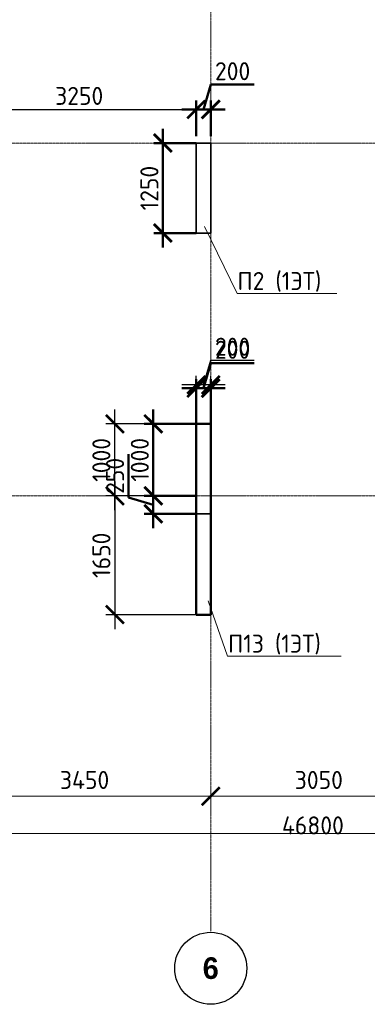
# Model space of a CAD drawing. Header units: millimetres. Extents: x 263826 to 1718326, y -423071 to 70137.
# Tile 150 of 256: x 369494 to 374316, y -84608 to -70931. Entities that reach past the tile are written whole.
import ezdxf
from ezdxf import colors
from ezdxf.entities.mleader import LeaderData, LeaderLine
from ezdxf.math import Vec2, Vec3

# ---------------------------------------------------------------- set-up
doc = ezdxf.new("R2010")
doc.units = ezdxf.units.MM
doc.linetypes.add('______5', pattern=[1100, 800, -100, 100, -100])
doc.linetypes.add('осевая', pattern=[50.8, 31.75, -6.35, 6.35, -6.35])
doc.layers.add('Колонна_ бетон', color=7, linetype='Continuous', lineweight=50, true_color=0xb4b496)
for name, color, linetype, lineweight in [('Конструкции 0.5', 5, 'Continuous', 50), ('Надписи', 200, 'Continuous', 18), ('Оси', 40, '______5', 18), ('подоснова', 151, 'Continuous', 5), ('РАЗМЕРЫ', 1, 'Continuous', 9), ('Узлы', 7, 'Continuous', 0)]:
    doc.layers.add(name, color=color, linetype=linetype, lineweight=lineweight)
doc.styles.add('Century Gothic', font='GOTHIC.TTF')
doc.styles.add('GOST-2.304_Type-B', font='GOST_Common.ttf')
doc.dimstyles.new('СПДС', dxfattribs={"dimscale": 100, "dimtxt": 2.5, "dimasz": 2.5, "dimexe": 1.25, "dimexo": 0, "dimtad": 1, "dimdec": 0, "dimtxsty": 'GOST-2.304_Type-B', "dimblk": 'ARCHTICK', "dimcen": 2.5, "dimdle": 2, "dimadec": 0, "dimazin": 2, "dimtfac": 0.75, "dimtdec": 0, "dimtmove": 1, "dimatfit": 3, "dimfxl": 1, "dimtolj": 1, "dimarcsym": 1})

# ---------------------------------------------------------------- blocks, each defined once
blk = doc.blocks.new('_ArchTick')
at = {"color": 0, "linetype": 'ByBlock', "const_width": 0.15}
blk.add_lwpolyline([(-0.5, -0.5), (0.5, 0.5)], dxfattribs=at)
blk = doc.blocks.new('*D3065')
at = {"layer": 'DEFPOINTS', "color": 0, "transparency": 16777216}
for p in [(371944, -76005), (371944, -76943), (372144, -76943)]:
    blk.add_point(p, dxfattribs=at)
at = {"layer": 'РАЗМЕРЫ', "color": 0, "lineweight": -2, "transparency": 16777216}
for p, q in [((372044, -76005), (372147, -75661)), ((372147, -75661), (372747, -75661)), ((371944, -76943), (371944, -75880)), ((372144, -76943), (372144, -75880)), ((372344, -76005), (371744, -76005))]:
    blk.add_line(p, q, dxfattribs=at)
at = {"layer": 'РАЗМЕРЫ', "color": 0, "lineweight": -2, "transparency": 16777216, "xscale": 250, "yscale": 250, "zscale": 250, "rotation": 180}
blk.add_blockref('_ArchTick', (371944, -76005), dxfattribs=at)
at = {"layer": 'РАЗМЕРЫ', "color": 0, "lineweight": -2, "transparency": 16777216, "xscale": 250, "yscale": 250, "zscale": 250}
blk.add_blockref('_ArchTick', (372144, -76005), dxfattribs=at)
at = {"layer": 'РАЗМЕРЫ', "color": 0, "lineweight": 0, "transparency": 16777216, "insert": (372447, -75474), "char_height": 250, "attachment_point": 5, "style": 'GOST-2.304_Type-B'}
blk.add_mtext('\\A1;200', dxfattribs=at)
blk = doc.blocks.new('*D3083')
at = {"layer": 'DEFPOINTS', "color": 0, "transparency": 16777216}
for p in [(370815, -76546), (372045, -76546), (371570, -77546)]:
    blk.add_point(p, dxfattribs=at)
at = {"layer": 'РАЗМЕРЫ', "color": 0, "lineweight": -2, "transparency": 16777216}
for p, q in [((370815, -77746), (370815, -76346)), ((372045, -76546), (370690, -76546)), ((371570, -77546), (370690, -77546))]:
    blk.add_line(p, q, dxfattribs=at)
at = {"layer": 'РАЗМЕРЫ', "color": 0, "lineweight": -2, "transparency": 16777216, "xscale": 250, "yscale": 250, "zscale": 250}
for p, rotation in [((370815, -76546), 90), ((370815, -77546), 270)]:
    blk.add_blockref('_ArchTick', p, dxfattribs=dict(at, rotation=rotation))
at = {"layer": 'РАЗМЕРЫ', "color": 0, "lineweight": 0, "transparency": 16777216, "insert": (370627, -77046), "char_height": 250, "attachment_point": 5, "rotation": 90, "style": 'GOST-2.304_Type-B'}
blk.add_mtext('\\A1;1000', dxfattribs=at)
blk = doc.blocks.new('*D3084')
at = {"layer": 'DEFPOINTS', "color": 0, "transparency": 16777216}
for p in [(371570, -77546, 3100), (370815, -79196), (371944, -79196, 3100)]:
    blk.add_point(p, dxfattribs=at)
at = {"layer": 'РАЗМЕРЫ', "color": 0, "lineweight": -2, "transparency": 16777216}
for p, q in [((370815, -77346), (370815, -79396)), ((371570, -77546), (370690, -77546)), ((371944, -79196), (370690, -79196))]:
    blk.add_line(p, q, dxfattribs=at)
at = {"layer": 'РАЗМЕРЫ', "color": 0, "lineweight": -2, "transparency": 16777216, "xscale": 250, "yscale": 250, "zscale": 250}
for p, rotation in [((370815, -77546), 90), ((370815, -79196), 270)]:
    blk.add_blockref('_ArchTick', p, dxfattribs=dict(at, rotation=rotation))
at = {"layer": 'РАЗМЕРЫ', "color": 0, "lineweight": 0, "transparency": 16777216, "insert": (370627, -78371), "char_height": 250, "attachment_point": 5, "rotation": 90, "style": 'GOST-2.304_Type-B'}
blk.add_mtext('\\A1;1650', dxfattribs=at)
blk = doc.blocks.new('*D3102')
at = {"layer": 'DEFPOINTS', "color": 0, "transparency": 16777216}
for p in [(372144, -72178), (371944, -72551), (372144, -72551)]:
    blk.add_point(p, dxfattribs=at)
at = {"layer": 'РАЗМЕРЫ', "color": 0, "lineweight": -2, "transparency": 16777216}
for p, q in [((372044, -72178), (372148, -71834)), ((372148, -71834), (372748, -71834)), ((371944, -72551), (371944, -72053)), ((372144, -72551), (372144, -72053)), ((371744, -72178), (372344, -72178))]:
    blk.add_line(p, q, dxfattribs=at)
at = {"layer": 'РАЗМЕРЫ', "color": 0, "lineweight": -2, "transparency": 16777216, "xscale": 250, "yscale": 250, "zscale": 250, "rotation": 180}
blk.add_blockref('_ArchTick', (371944, -72178), dxfattribs=at)
at = {"layer": 'РАЗМЕРЫ', "color": 0, "lineweight": -2, "transparency": 16777216, "xscale": 250, "yscale": 250, "zscale": 250}
blk.add_blockref('_ArchTick', (372144, -72178), dxfattribs=at)
at = {"layer": 'РАЗМЕРЫ', "color": 0, "lineweight": 0, "transparency": 16777216, "insert": (372448, -71647), "char_height": 250, "attachment_point": 5, "style": 'GOST-2.304_Type-B'}
blk.add_mtext('\\A1;200', dxfattribs=at)
blk = doc.blocks.new('*D3103')
at = {"layer": 'DEFPOINTS', "color": 0, "transparency": 16777216}
for p in [(371944, -72646), (371480, -73896), (371944, -73896)]:
    blk.add_point(p, dxfattribs=at)
at = {"layer": 'РАЗМЕРЫ', "color": 0, "lineweight": -2, "transparency": 16777216}
for p, q in [((371480, -72446), (371480, -74096)), ((371944, -72646), (371355, -72646)), ((371944, -73896), (371355, -73896))]:
    blk.add_line(p, q, dxfattribs=at)
at = {"layer": 'РАЗМЕРЫ', "color": 0, "lineweight": -2, "transparency": 16777216, "xscale": 250, "yscale": 250, "zscale": 250}
for p, rotation in [((371480, -72646), 90), ((371480, -73896), 270)]:
    blk.add_blockref('_ArchTick', p, dxfattribs=dict(at, rotation=rotation))
at = {"layer": 'РАЗМЕРЫ', "color": 0, "lineweight": 0, "transparency": 16777216, "insert": (371293, -73271), "char_height": 250, "attachment_point": 5, "rotation": 90, "style": 'GOST-2.304_Type-B'}
blk.add_mtext('\\A1;1250', dxfattribs=at)
blk = doc.blocks.new('_None')
blk = doc.blocks.new('*D3099')
at = {"layer": 'DEFPOINTS', "color": 0, "lineweight": 0, "transparency": 16777216}
for p in [(371944, -72178), (371944, -72423, 3300), (368694, -72586, 3100)]:
    blk.add_point(p, dxfattribs=at)
at = {"layer": 'РАЗМЕРЫ', "color": 0, "lineweight": -2, "transparency": 16777216}
for p, q in [((368694, -72586), (368694, -72053)), ((371944, -72423), (371944, -72053)), ((368494, -72178), (372144, -72178))]:
    blk.add_line(p, q, dxfattribs=at)
at = {"layer": 'РАЗМЕРЫ', "color": 0, "lineweight": -2, "transparency": 16777216, "xscale": 250, "yscale": 250, "zscale": 250, "rotation": 180}
blk.add_blockref('_ArchTick', (368694, -72178), dxfattribs=at)
at = {"layer": 'РАЗМЕРЫ', "color": 0, "lineweight": -2, "transparency": 16777216, "xscale": 250, "yscale": 250, "zscale": 250}
blk.add_blockref('_ArchTick', (371944, -72178), dxfattribs=at)
at = {"layer": 'РАЗМЕРЫ', "color": 0, "lineweight": 0, "transparency": 16777216, "insert": (370319, -71990), "char_height": 250, "attachment_point": 5, "style": 'GOST-2.304_Type-B'}
blk.add_mtext('\\A1;3250', dxfattribs=at)
blk = doc.blocks.new('*D3272')
at = {"layer": 'DEFPOINTS', "color": 0, "transparency": 16777216}
for p in [(380060, -195462), (379860, -195836), (380060, -195836)]:
    blk.add_point(p, dxfattribs=at)
at = {"layer": 'РАЗМЕРЫ', "color": 0, "lineweight": -2, "transparency": 16777216}
for p, q in [((379960, -195462), (380063, -195118)), ((380063, -195118), (380663, -195118)), ((379860, -195836), (379860, -195337)), ((380060, -195836), (380060, -195337)), ((379660, -195462), (380260, -195462))]:
    blk.add_line(p, q, dxfattribs=at)
at = {"layer": 'РАЗМЕРЫ', "color": 0, "lineweight": -2, "transparency": 16777216, "xscale": 250, "yscale": 250, "zscale": 250, "rotation": 180}
blk.add_blockref('_ArchTick', (379860, -195462), dxfattribs=at)
at = {"layer": 'РАЗМЕРЫ', "color": 0, "lineweight": -2, "transparency": 16777216, "xscale": 250, "yscale": 250, "zscale": 250}
blk.add_blockref('_ArchTick', (380060, -195462), dxfattribs=at)
at = {"layer": 'РАЗМЕРЫ', "color": 0, "lineweight": 0, "transparency": 16777216, "insert": (380363, -194931), "char_height": 250, "attachment_point": 5, "style": 'GOST-2.304_Type-B'}
blk.add_mtext('\\A1;200', dxfattribs=at)
blk = doc.blocks.new('*D3273')
at = {"layer": 'DEFPOINTS', "color": 0, "transparency": 16777216}
for p in [(379860, -195930), (379396, -197180), (379860, -197180)]:
    blk.add_point(p, dxfattribs=at)
at = {"layer": 'РАЗМЕРЫ', "color": 0, "lineweight": -2, "transparency": 16777216}
for p, q in [((379396, -195730), (379396, -197380)), ((379860, -195930), (379271, -195930)), ((379860, -197180), (379271, -197180))]:
    blk.add_line(p, q, dxfattribs=at)
at = {"layer": 'РАЗМЕРЫ', "color": 0, "lineweight": -2, "transparency": 16777216, "xscale": 250, "yscale": 250, "zscale": 250}
for p, rotation in [((379396, -195930), 90), ((379396, -197180), 270)]:
    blk.add_blockref('_ArchTick', p, dxfattribs=dict(at, rotation=rotation))
at = {"layer": 'РАЗМЕРЫ', "color": 0, "lineweight": 0, "transparency": 16777216, "insert": (379209, -196555), "char_height": 250, "attachment_point": 5, "rotation": 90, "style": 'GOST-2.304_Type-B'}
blk.add_mtext('\\A1;1250', dxfattribs=at)
blk = doc.blocks.new('*D3297')
at = {"layer": 'DEFPOINTS', "color": 0, "transparency": 16777216}
for p in [(379860, -199333), (379860, -199880, -360), (380060, -199880, -360)]:
    blk.add_point(p, dxfattribs=at)
at = {"layer": 'РАЗМЕРЫ', "color": 0, "lineweight": -2, "transparency": 16777216}
for p, q in [((379960, -199333), (380063, -198989)), ((380063, -198989), (380663, -198989)), ((379860, -199880), (379860, -199208)), ((380060, -199880), (380060, -199208)), ((380260, -199333), (379660, -199333))]:
    blk.add_line(p, q, dxfattribs=at)
at = {"layer": 'РАЗМЕРЫ', "color": 0, "lineweight": -2, "transparency": 16777216, "xscale": 250, "yscale": 250, "zscale": 250, "rotation": 180}
blk.add_blockref('_ArchTick', (379860, -199333), dxfattribs=at)
at = {"layer": 'РАЗМЕРЫ', "color": 0, "lineweight": -2, "transparency": 16777216, "xscale": 250, "yscale": 250, "zscale": 250}
blk.add_blockref('_ArchTick', (380060, -199333), dxfattribs=at)
at = {"layer": 'РАЗМЕРЫ', "color": 0, "lineweight": 0, "transparency": 16777216, "insert": (380363, -198801), "char_height": 250, "attachment_point": 5, "style": 'GOST-2.304_Type-B'}
blk.add_mtext('\\A1;200', dxfattribs=at)
blk = doc.blocks.new('*D3359')
at = {"layer": 'DEFPOINTS', "color": 0, "transparency": 16777216}
for p in [(379860, -199830, -200), (379263, -200830), (379860, -200830, -560)]:
    blk.add_point(p, dxfattribs=at)
at = {"layer": 'РАЗМЕРЫ', "color": 0, "lineweight": -2, "transparency": 16777216}
for p, q in [((379263, -199630), (379263, -201030)), ((379860, -199830), (379138, -199830)), ((379860, -200830), (379138, -200830))]:
    blk.add_line(p, q, dxfattribs=at)
at = {"layer": 'РАЗМЕРЫ', "color": 0, "lineweight": -2, "transparency": 16777216, "xscale": 250, "yscale": 250, "zscale": 250}
for p, rotation in [((379263, -199830), 90), ((379263, -200830), 270)]:
    blk.add_blockref('_ArchTick', p, dxfattribs=dict(at, rotation=rotation))
at = {"layer": 'РАЗМЕРЫ', "color": 0, "lineweight": 0, "transparency": 16777216, "insert": (379076, -200330), "char_height": 250, "attachment_point": 5, "rotation": 90, "style": 'GOST-2.304_Type-B'}
blk.add_mtext('\\A1;1000', dxfattribs=at)
blk = doc.blocks.new('*D3360')
at = {"layer": 'DEFPOINTS', "color": 0, "transparency": 16777216}
for p in [(379788, -200830), (379263, -201080), (379860, -201080, -200)]:
    blk.add_point(p, dxfattribs=at)
at = {"layer": 'РАЗМЕРЫ', "color": 0, "lineweight": -2, "transparency": 16777216}
for p, q in [((378919, -200852), (378919, -200252)), ((379263, -200630), (379263, -201280)), ((379263, -200955), (378919, -200852)), ((379788, -200830), (379138, -200830)), ((379860, -201080), (379138, -201080))]:
    blk.add_line(p, q, dxfattribs=at)
at = {"layer": 'РАЗМЕРЫ', "color": 0, "lineweight": -2, "transparency": 16777216, "xscale": 250, "yscale": 250, "zscale": 250}
for p, rotation in [((379263, -200830), 90), ((379263, -201080), 270)]:
    blk.add_blockref('_ArchTick', p, dxfattribs=dict(at, rotation=rotation))
at = {"layer": 'РАЗМЕРЫ', "color": 0, "lineweight": 0, "transparency": 16777216, "insert": (378732, -200552), "char_height": 250, "attachment_point": 5, "rotation": 90, "style": 'GOST-2.304_Type-B'}
blk.add_mtext('\\A1;250', dxfattribs=at)
blk = doc.blocks.new('*D1737')
at = {"color": 0, "lineweight": -2, "transparency": 16777216}
for p, q in [((983646, -19381), (983646, -19256)), ((1030446, -19495), (1030446, -19256)), ((983446, -19381), (1030646, -19381))]:
    blk.add_line(p, q, dxfattribs=at)
at = {"layer": 'DEFPOINTS', "color": 0, "transparency": 16777216}
for p in [(983646, -19381), (1030446, -19381), (1030446, -19495)]:
    blk.add_point(p, dxfattribs=at)
at = {"color": 0, "lineweight": -2, "transparency": 16777216, "xscale": 250, "yscale": 250, "zscale": 250, "rotation": 180}
blk.add_blockref('_ArchTick', (983646, -19381), dxfattribs=at)
at = {"color": 0, "lineweight": -2, "transparency": 16777216, "xscale": 250, "yscale": 250, "zscale": 250}
blk.add_blockref('_ArchTick', (1030446, -19381), dxfattribs=at)
at = {"color": 0, "transparency": 16777216, "insert": (1001863, -19270), "char_height": 250, "width": 104166.67, "attachment_point": 5, "style": 'GOST-2.304_Type-B'}
blk.add_mtext('\\A1;46800', dxfattribs=at)
blk = doc.blocks.new('NSY101')
at = {"color": 0, "linetype": 'ByBlock', "lineweight": -2}
blk.add_circle((0, 0), 50, dxfattribs=at)
blk = doc.blocks.new('СЛОЖНЫЙ_ОБЪЕКТ_33')
at = {"layer": 'Оси', "color": 16, "linetype": 'Continuous', "lineweight": 25, "transparency": 33554687, "xscale": 9.999999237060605, "yscale": 9.999999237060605, "zscale": 9.999999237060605}
blk.add_blockref('NSY101', (21513, -43009), dxfattribs=at)
at = {"layer": 'Оси', "color": 16, "linetype": 'Continuous', "lineweight": 25, "transparency": 33554687, "insert": (21513, -43009), "char_height": 300, "width": 385, "attachment_point": 5, "style": 'Century Gothic'}
blk.add_mtext('\\A1;{\\fCentury Gothic|i0|b1;\\H300.000000;\\W1.000000;\\C16;6}\\P', dxfattribs=at)
blk = doc.blocks.new('*D1726')
at = {"color": 0, "lineweight": -2, "transparency": 16777216}
for p, q in [((996796, -18864), (1000646, -18864)), ((996996, -18864), (996996, -18739)), ((1000446, -18864), (1000446, -18739))]:
    blk.add_line(p, q, dxfattribs=at)
at = {"layer": 'DEFPOINTS', "color": 0, "transparency": 16777216}
for p in [(996996, -18864), (1000446, -18864), (1000446, -18864)]:
    blk.add_point(p, dxfattribs=at)
at = {"color": 0, "lineweight": -2, "transparency": 16777216, "xscale": 250, "yscale": 250, "zscale": 250, "rotation": 180}
blk.add_blockref('_ArchTick', (996996, -18864), dxfattribs=at)
at = {"color": 0, "lineweight": -2, "transparency": 16777216, "xscale": 250, "yscale": 250, "zscale": 250}
blk.add_blockref('_ArchTick', (1000446, -18864), dxfattribs=at)
at = {"color": 0, "transparency": 16777216, "insert": (998695, -18639), "char_height": 250, "width": 83333.33, "attachment_point": 5, "style": 'GOST-2.304_Type-B'}
blk.add_mtext('\\A1;3450', dxfattribs=at)
blk = doc.blocks.new('*D1727')
at = {"color": 0, "lineweight": -2, "transparency": 16777216}
for p, q in [((1000246, -18864), (1003696, -18864)), ((1000446, -18864), (1000446, -18739)), ((1003496, -18864), (1003496, -18739))]:
    blk.add_line(p, q, dxfattribs=at)
at = {"layer": 'DEFPOINTS', "color": 0, "transparency": 16777216}
for p in [(1000446, -18864), (1003496, -18864), (1003496, -18864)]:
    blk.add_point(p, dxfattribs=at)
at = {"color": 0, "lineweight": -2, "transparency": 16777216, "xscale": 250, "yscale": 250, "zscale": 250, "rotation": 180}
blk.add_blockref('_ArchTick', (1000446, -18864), dxfattribs=at)
at = {"color": 0, "lineweight": -2, "transparency": 16777216, "xscale": 250, "yscale": 250, "zscale": 250}
blk.add_blockref('_ArchTick', (1003496, -18864), dxfattribs=at)
at = {"color": 0, "transparency": 16777216, "insert": (1001945, -18639), "char_height": 250, "width": 83333.33, "attachment_point": 5, "style": 'GOST-2.304_Type-B'}
blk.add_mtext('\\A1;3050', dxfattribs=at)
blk = doc.blocks.new('оси2')
at = {"layer": 'Оси', "color": 16, "linetype": 'осевая', "lineweight": 0, "ltscale": 0.5, "transparency": 33554687}
for p, q in [((1000445.5, 5465.4), (1000445.5, -20739.3)), ((979200, -9792.9), (1032582.1, -9792.9)), ((979200, -14692.9), (1032582.1, -14692.9))]:
    blk.add_line(p, q, dxfattribs=at)
at = {"layer": 'Оси', "color": 16, "linetype": 'Continuous', "lineweight": 25, "transparency": 33554687}
blk.add_blockref('СЛОЖНЫЙ_ОБЪЕКТ_33', (978932, 21754.4), dxfattribs=at)
for base, p1, p2, picture, middle in [((1000445.5, -18864.1), (996995.5, -18864.1), (1000445.5, -18864.1), '*D1726', (998695.4, -18864.1)), ((1003495.5, -18864.1), (1000445.5, -18864.1), (1003495.5, -18864.1), '*D1727', (1001945.4, -18864.1)), ((1030445.5, -19380.9), (983645.5, -19380.9), (1030445.5, -19495.3), '*D1737', (1001863, -19495.3))]:
    dim = blk.add_linear_dim(base=base, p1=p1, p2=p2, dimstyle='СПДС', override={"dimgap": 1})
    dim.commit()
    dim.dimension.update_dxf_attribs({"geometry": picture, "text_midpoint": middle, "dimtype": 160})
blk = doc.blocks.new('51151')
at = {"layer": 'Колонна_ бетон', "color": 180, "linetype": 'Continuous', "lineweight": 35, "transparency": 33554687}
for p, q in [((380060, -195930.5, 360), (379860, -195930.5, 360)), ((379860, -195930.5, 360), (379860, -197180.5, 360)), ((380060, -197180.5, 360), (380060, -195930.5, 360)), ((380060, -197180.5, 360), (379860, -197180.5, 360)), ((379860, -201080.5, 360), (379860, -199830.5, 360)), ((380060, -199830.5, 360), (379860, -199830.5, 360)), ((380060, -201080.5, 360), (380060, -199830.5, 360)), ((379860, -201080.5, 360), (380060, -201080.5, 360))]:
    blk.add_line(p, q, dxfattribs=at)
at = {"layer": 'РАЗМЕРЫ'}
blk.add_blockref('оси2', (-620385.4, -186137.6, -560), dxfattribs=at)
at = {"layer": 'РАЗМЕРЫ', "color": 146, "lineweight": 0}
for base, p1, p2, picture, middle in [((380060, -195462.1, 560), (379860.1, -195835.6, 560), (380060, -195835.6, 560), '*D3272', (380125.7, -194930.9, 560)), ((379860.1, -199332.6, 560), (380060, -199880.5, 200), (379860.1, -199880.5, 200), '*D3297', (380125.7, -198801.4, 560))]:
    dim = blk.add_linear_dim(base=base, p1=p1, p2=p2, dimstyle='СПДС', override={"dimtofl": 0}, dxfattribs=at)
    dim.commit()
    dim.dimension.update_dxf_attribs({"geometry": picture, "text_midpoint": middle})
for base, p1, p2, picture, middle in [((379396.1, -197180.5, 360), (379860, -195930.5, 360), (379860, -197180.5, 360), '*D3273', (379208.6, -196555.5, 360)), ((379263.2, -200830.5, 560), (379860.1, -199830.5, 360), (379860.1, -200830.5), '*D3359', (379075.7, -200330.5, 560)), ((379263.2, -201080.5, 560), (379788.2, -200830.5, 560), (379860, -201080.5, 360), '*D3360', (378732, -200789.8, 560))]:
    dim = blk.add_linear_dim(base=base, p1=p1, p2=p2, angle=90, dimstyle='СПДС', override={"dimtofl": 0}, dxfattribs=at)
    dim.commit()
    dim.dimension.update_dxf_attribs({"geometry": picture, "text_midpoint": middle})
at = {"layer": 'Надписи', "color": 4, "ltscale": 0.3}
ml = blk.add_multileader_mtext('Standard', dxfattribs=at)
ml.set_content('П2 (2-5ЭТ)', color=4, style='GOST-2.304_Type-B')
ml.set_leader_properties(color=256, linetype='ByLayer', lineweight=15)
ml.set_arrow_properties(name='NONE')
ml.build(insert=Vec2(0, 0))
ml.multileader.update_dxf_attribs({"text_left_attachment_type": 6, "text_right_attachment_type": 6, "dogleg_length": 0.1, "arrow_head_size": 18})
ctx = ml.context
ctx.base_point, ctx.char_height, ctx.arrow_head_size, ctx.landing_gap_size, ctx.plane_origin = Vec3(380234.7, -197753, 360), 250, 18, 20, Vec3(376222.9, -197165.6, 360)
ctx.left_attachment, ctx.right_attachment, ctx.text_align_type = 6, 6, 1
notes = []
notes.append((ctx, [(1, (1, 1, 0), (380234.6, -197753, 360), (1, 0), 0.1, [(2, [(380060, -197180.5, 360), (380060, -197180.5, 360), (380060, -197180.5, 360)], 0, [])])]))
ctx.mtext.insert, ctx.mtext.alignment, ctx.mtext.flow_direction = Vec3(381022.5, -197453, 360), 2, 5
ml = blk.add_multileader_mtext('Standard', dxfattribs=at)
ml.set_content('П3 (2-5ЭТ)', color=4, style='GOST-2.304_Type-B')
ml.set_leader_properties(color=256, linetype='ByLayer', lineweight=15)
ml.set_arrow_properties(name='NONE')
ml.build(insert=Vec2(0, 0))
ml.multileader.update_dxf_attribs({"text_left_attachment_type": 6, "text_right_attachment_type": 6, "dogleg_length": 0.1, "arrow_head_size": 18})
ctx = ml.context
ctx.base_point, ctx.char_height, ctx.arrow_head_size, ctx.landing_gap_size, ctx.plane_origin = Vec3(377562.2, -201653, 360), 250, 18, 20, Vec3(376322.9, -201065.6, 360)
ctx.left_attachment, ctx.right_attachment, ctx.text_align_type = 6, 6, 1
notes.append((ctx, [(0, (1, 1, 0), (379137.9, -201653, 360), (-1, 0), 0.1, [(2, [(379960, -201080.5, 360), (379960, -201080.5, 360), (379960, -201080.5, 360)], 0, [])])]))
ctx.mtext.insert, ctx.mtext.alignment, ctx.mtext.flow_direction = Vec3(378350, -201353, 360), 2, 5
for ctx, leaders in notes:
    for number, flags, end, landing, length, lines in leaders:
        leader = LeaderData()
        leader.index, (leader.has_last_leader_line, leader.has_dogleg_vector, leader.attachment_direction) = number, flags
        leader.last_leader_point, leader.dogleg_vector, leader.dogleg_length = Vec3(end), Vec3(landing), length
        for number, points, colour, breaks in lines:
            line = LeaderLine()
            line.index, line.vertices, line.color, line.breaks = number, Vec3.list(points), colors.encode_raw_color(colour), breaks
            leader.lines.append(line)
        ctx.leaders.append(leader)

msp = doc.modelspace()

# ---------------------------------------------------------------- linework, layer by layer
at = {"layer": 'Колонна_ бетон', "color": 30, "linetype": 'Continuous', "lineweight": 35, "true_color": 0xf26722, "transparency": 33554687}
for p, q in [((372144.34831, -72646.10573, -360), (371944.34831, -72646.10573, -360)), ((371944.34831, -72646.10573, -360), (371944.34831, -73896.1057, -360)), ((372144.34831, -73896.1057, -360), (372144.34831, -72646.10573, -360)), ((372144.34831, -73896.1057, -360), (371944.34831, -73896.1057, -360))]:
    msp.add_line(p, q, dxfattribs=at)
at = {"layer": 'Конструкции 0.5', "color": 30, "true_color": 0xf26722, "elevation": -360}
msp.add_lwpolyline([(372144.34672, -79196.10567), (371944.25096, -79196.10567), (371944.25096, -76546.10567), (372144.34672, -76546.10567)], close=True, dxfattribs=at)

# ---------------------------------------------------------------- block references
at = {"layer": 'Конструкции 0.5', "color": 4}
msp.add_blockref('51151', (-7915.73855, 123284.35732, -559.99999), dxfattribs=at)

# ---------------------------------------------------------------- dimensions: what is measured, and where the dimension line sits
at = {"layer": 'РАЗМЕРЫ', "color": 30, "lineweight": 0, "true_color": 0xf26722}
for base, p1, p2, picture, middle in [((372144.34913, -72177.78438, -160), (371944.4969, -72551.28438, -160), (372144.34913, -72551.28438, -160), '*D3102', (372210.04801, -71646.53438, -160)), ((371944.25096, -76005.04456, -360), (372144.34672, -76942.65019, -360), (371944.25096, -76942.65019, -360), '*D3065', (372209.92384, -75473.79456, -360))]:
    dim = msp.add_linear_dim(base=base, p1=p1, p2=p2, dimstyle='СПДС', dxfattribs=at)
    dim.commit()
    dim.dimension.update_dxf_attribs({"geometry": picture, "text_midpoint": middle})
dim = msp.add_linear_dim(base=(371944.4969, -72177.78438, -3460), p1=(368694.34672, -72585.92188, -360), p2=(371944.4969, -72422.60946, -160), dimstyle='СПДС', override={"dimtofl": 0}, dxfattribs=at)
dim.commit()
dim.dimension.update_dxf_attribs({"geometry": '*D3099', "text_midpoint": (370319.42181, -71990.28438, -3460)})
for base, p1, p2, picture, middle in [((371480.41863, -73896.1057, -360), (371944.34831, -72646.1057, -360), (371944.34831, -73896.1057, -360), '*D3103', (371292.91863, -73271.1057, -360)), ((370814.60522, -76546.42059, -360), (371570.3769, -77546.42037, -360), (372045.34868, -76546.42059, -360), '*D3083', (370627.10522, -77046.42048, -360)), ((370814.60522, -79196.10567, -3460), (371570.3769, -77546.42037, -360), (371944.29884, -79196.10567, -360), '*D3084', (370627.10522, -78371.26302, -3460))]:
    dim = msp.add_linear_dim(base=base, p1=p1, p2=p2, angle=90, dimstyle='СПДС', dxfattribs=at)
    dim.commit()
    dim.dimension.update_dxf_attribs({"geometry": picture, "text_midpoint": middle})

# ---------------------------------------------------------------- leaders
at = {"layer": 'подоснова', "color": 30, "ltscale": 0.3, "true_color": 0xf26722}
ml = msp.add_multileader_mtext('Standard', dxfattribs=at)
ml.set_content('П13 (1ЭТ)', color=5, style='GOST-2.304_Type-B')
ml.set_leader_properties(color=256, linetype='ByLayer', lineweight=15)
ml.set_arrow_properties(name='NONE')
ml.build(insert=Vec2(0, 0))
ml.multileader.update_dxf_attribs({"text_left_attachment_type": 6, "text_right_attachment_type": 6, "dogleg_length": 0.1, "arrow_head_size": 18})
ctx = ml.context
ctx.base_point, ctx.char_height, ctx.arrow_head_size, ctx.landing_gap_size, ctx.plane_origin = Vec3(372377.68851, -79773.65975, 2380.00001), 250, 18, 20, Vec3(364772.26637, -77346.08185, 2380.00001)
ctx.left_attachment, ctx.right_attachment, ctx.text_align_type = 6, 6, 1
notes = []
notes.append((ctx, [(0, (1, 1, 0), (372377.58851, -79773.65975, 2380.00001), (1, 0), 0.1, [(0, [(372109.95913, -79004.02429, 2380.00001)], 0, [])])]))
ctx.mtext.insert, ctx.mtext.alignment, ctx.mtext.flow_direction = Vec3(373027.99154, -79473.65975, 2380.00001), 2, 5
at = {"layer": 'Узлы', "color": 30, "linetype": 'Continuous', "lineweight": 0, "true_color": 0xf26722}
ml = msp.add_multileader_mtext('Standard', dxfattribs=at)
ml.set_content('П2 (1ЭТ)', color=80, style='GOST-2.304_Type-B')
ml.set_leader_properties(color=256, linetype='ByLayer', lineweight=15)
ml.set_arrow_properties(name='NONE')
ml.build(insert=Vec2(0, 0))
ml.multileader.update_dxf_attribs({"text_left_attachment_type": 6, "text_right_attachment_type": 6, "dogleg_length": 0.1, "arrow_head_size": 18})
ctx = ml.context
ctx.base_point, ctx.char_height, ctx.arrow_head_size, ctx.landing_gap_size, ctx.plane_origin = Vec3(372509.09034, -74736.1896, -719.99999), 250, 18, 20, Vec3(363029.41746, -68377.46154, -719.99999)
ctx.left_attachment, ctx.right_attachment, ctx.text_align_type = 6, 6, 1
notes.append((ctx, [(0, (1, 1, 0), (372508.99034, -74736.1896, -719.99999), (1, 0), 0.1, [(0, [(372059.26887, -73802.38351, -719.99999)], 0, [])])]))
ctx.mtext.insert, ctx.mtext.alignment, ctx.mtext.flow_direction = Vec3(373096.89337, -74436.1896, -719.99999), 2, 5
for ctx, leaders in notes:
    for number, flags, end, landing, length, lines in leaders:
        leader = LeaderData()
        leader.index, (leader.has_last_leader_line, leader.has_dogleg_vector, leader.attachment_direction) = number, flags
        leader.last_leader_point, leader.dogleg_vector, leader.dogleg_length = Vec3(end), Vec3(landing), length
        for number, points, colour, breaks in lines:
            line = LeaderLine()
            line.index, line.vertices, line.color, line.breaks = number, Vec3.list(points), colors.encode_raw_color(colour), breaks
            leader.lines.append(line)
        ctx.leaders.append(leader)

doc.saveas('drawing.dxf')
